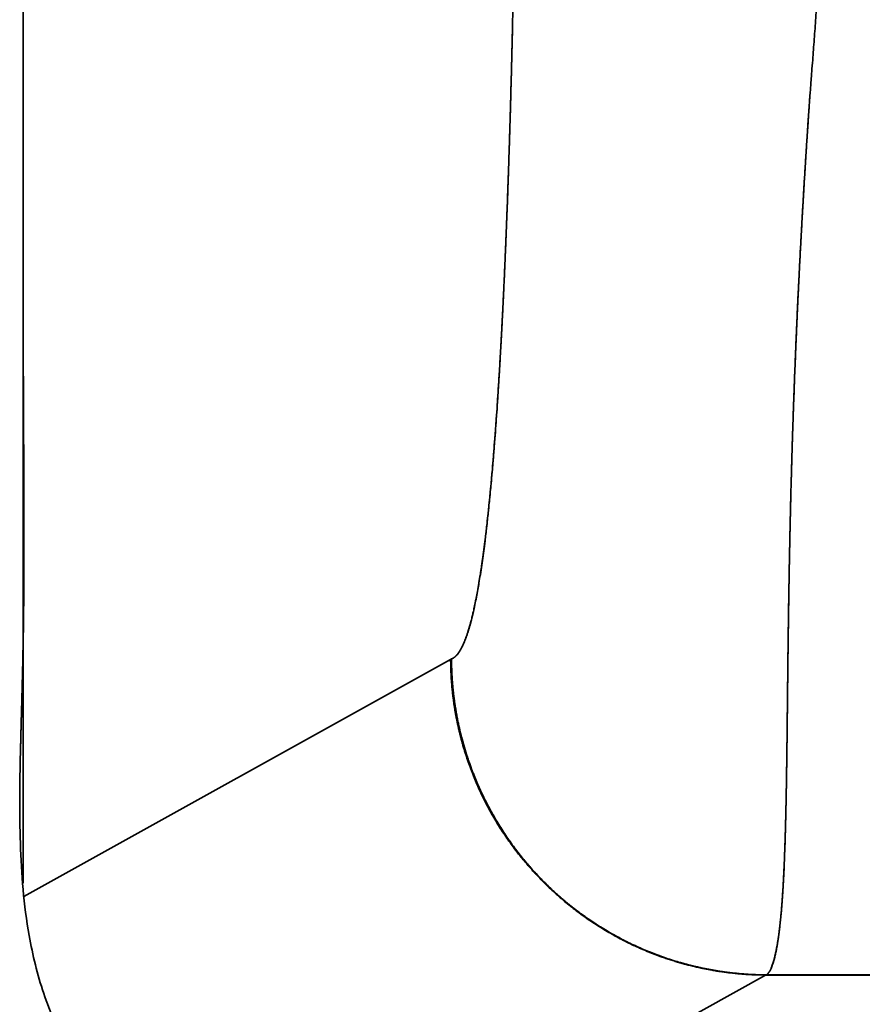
# Model space of a CAD drawing. Extents: x 46 to 342, y 25 to 270.
# Tile 83 of 256: x 247.44 to 252.18, y 59.57 to 65.11. Entities that reach past the tile are written whole.
import ezdxf

# ---------------------------------------------------------------- set-up
doc = ezdxf.new("R2010")
doc.units = 0
doc.layers.get('0').update_dxf_attribs({"lineweight": 13})

# ---------------------------------------------------------------- blocks, each defined once
blk = doc.blocks.new('BLOCK1')
at = {"color": 7, "lineweight": 35}
for p, q in [((-948.493, 82.06), (-948.493, 110.112)), ((-908.961, 79.993), (-931.781, 79.994)), ((-908.961, 79.993), (-931.763, 79.994))]:
    blk.add_line(p, q, dxfattribs=at)
at = {"color": 7, "lineweight": 35, "ltscale": 0.005292}
blk.add_line((-930.78, 99.845), (-930.764, 100.056), dxfattribs=at)
blk.add_line((-930.78, 99.845), (-930.764, 100.056), dxfattribs=at)
at = {"color": 7, "lineweight": 35, "ltscale": 0.27483}
for p, q in [((-948.478, 81.759), (-938.87, 87.101)), ((-938.87, 87.101), (-948.478, 81.759))]:
    blk.add_line(p, q, dxfattribs=at)
at = {"color": 7, "lineweight": 35, "ltscale": 0.000518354}
blk.add_line((-938.851, 87.11), (-938.87, 87.101), dxfattribs=at)
at = {"color": 7, "lineweight": 35, "ltscale": 0.273636}
for p, q in [((-931.781, 79.991), (-941.348, 74.672)), ((-941.348, 74.672), (-931.781, 79.991))]:
    blk.add_line(p, q, dxfattribs=at)
at = {"color": 7, "lineweight": 35, "ltscale": 8.41862e-05}
blk.add_line((-931.781, 79.994), (-931.781, 79.991), dxfattribs=at)
at = {"color": 7, "lineweight": 35, "ltscale": 0.000465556}
blk.add_line((-931.781, 79.991), (-931.763, 79.994), dxfattribs=at)
at = {"color": 7, "lineweight": 35}
for centre, radius, start, end in [((-923.513, 35608.395), 35528.405, 269.9866652, 270.0234666), ((-923.518, 35674.851), 35594.862, 269.9866994, 270.0234322)]:
    blk.add_arc(centre, radius, start, end, dxfattribs=at)
for points, degree, knots in [([(-948.493, 119.012), (-948.493, 116.971), (-948.493, 114.929), (-948.493, 112.888), (-948.493, 108.703), (-948.492, 104.519), (-948.491, 102.885), (-948.495, 99.381), (-948.496, 95.875), (-948.496, 94.513), (-948.483, 92.48), (-948.474, 90.451), (-948.472, 89.74), (-948.475, 88.392), (-948.498, 87.043), (-948.517, 86.363), (-948.538, 85.681), (-948.554, 84.996)], 5, [0, 0, 0, 0, 0, 0, 23.956931, 23.956931, 23.956931, 49.107216, 49.107216, 49.107216, 65.079633, 65.079633, 65.079633, 72.965228, 72.965228, 72.965228, 80.948831, 80.948831, 80.948831, 80.948831, 80.948831, 80.948831]), ([(-935.85, 74.656), (-935.325, 74.666), (-934.8, 74.673), (-934.276, 74.677), (-933.228, 74.679), (-932.178, 74.674), (-931.653, 74.671), (-930.419, 74.664), (-929.184, 74.658), (-928.474, 74.656), (-927.054, 74.654), (-925.634, 74.654), (-924.925, 74.654), (-922.166, 74.657), (-919.409, 74.658), (-916.959, 74.656), (-913.551, 74.651), (-910.142, 74.647), (-909.575, 74.646), (-907.013, 74.641), (-904.451, 74.637), (-903.249, 74.636), (-898.042, 74.635), (-892.834, 74.644), (-888.828, 74.646), (-883.403, 74.576), (-877.978, 74.516), (-876.607, 74.506), (-873.964, 74.55), (-871.336, 74.806), (-870.14, 74.989), (-867.692, 75.521), (-865.332, 76.37), (-864.15, 76.888), (-862.264, 77.863), (-860.489, 79.022), (-859.803, 79.508), (-856.597, 81.973), (-853.903, 85.033), (-852.189, 87.799), (-850.441, 91.835), (-849.352, 96.074), (-849.105, 97.21), (-848.639, 99.765), (-848.333, 102.342), (-848.201, 103.772), (-847.928, 107.418), (-847.786, 111.071), (-847.726, 113.346), (-847.687, 115.811), (-847.677, 118.276), (-847.676, 118.522), (-847.676, 118.767), (-847.676, 119.012)], 5, [0, 0, 0, 0, 0, 0, 6.1738, 6.1738, 6.1738, 12.347601, 12.347601, 12.347601, 20.674235, 20.674235, 20.674235, 29.000869, 29.000869, 29.000869, 53.037649, 53.037649, 53.037649, 69.005071, 69.005071, 69.005071, 83.107759, 83.107759, 83.107759, 130.116283, 130.116283, 130.116283, 146.78261, 146.78261, 146.78261, 161.087777, 161.087777, 161.087777, 176.168755, 176.168755, 176.168755, 185.922772, 185.922772, 185.922772, 223.573462, 223.573462, 223.573462, 237.173051, 237.173051, 237.173051, 254.014924, 254.014924, 254.014924, 280.069973, 280.069973, 280.069973, 282.946941, 282.946941, 282.946941, 282.946941, 282.946941, 282.946941]), ([(-937.341, 110.112), (-937.358, 108.523), (-937.378, 106.94), (-937.402, 105.362), (-937.434, 103.484), (-937.472, 101.617), (-937.475, 101.452), (-937.505, 100.162), (-937.54, 98.89), (-937.571, 97.939), (-937.654, 95.695), (-937.764, 93.587), (-937.839, 92.416), (-938, 90.425), (-938.2, 88.92), (-938.303, 88.343), (-938.476, 87.64), (-938.659, 87.272), (-938.729, 87.178), (-938.799, 87.124), (-938.87, 87.101)], 5, [0, 0, 0, 0, 0, 0, 11.238917, 11.238917, 11.238917, 13.43588, 13.43588, 13.43588, 20.591557, 20.591557, 20.591557, 30.430859, 30.430859, 30.430859, 39.168356, 39.168356, 39.168356, 44.494883, 44.494883, 44.494883, 44.494883, 44.494883, 44.494883]), ([(-930.764, 100.056), (-930.763, 100.068), (-930.762, 100.08), (-930.761, 100.093), (-930.759, 100.119), (-930.756, 100.145), (-930.755, 100.159), (-930.753, 100.186), (-930.751, 100.213), (-930.75, 100.227), (-930.748, 100.253), (-930.746, 100.277), (-930.745, 100.289), (-930.593, 102.223), (-930.473, 104.181), (-930.381, 106.144), (-930.31, 108.122), (-930.258, 110.112)], 5, [0, 0, 0, 0, 0, 0, 0.089374, 0.089374, 0.089374, 0.178748, 0.178748, 0.178748, 0.268129, 0.268129, 0.268129, 0.357509, 0.357509, 0.357509, 14.535535, 14.535535, 14.535535, 14.535535, 14.535535, 14.535535]), ([(-938.851, 87.11), (-938.722, 87.158), (-938.601, 87.327), (-938.49, 87.615), (-938.282, 88.403), (-938.107, 89.594), (-938.026, 90.297), (-937.821, 92.475), (-937.665, 95.287), (-937.584, 97.282), (-937.522, 99.341), (-937.475, 101.472)], 5, [0, 0, 0, 0, 0, 0, 8.500403, 8.500403, 8.500403, 17.276562, 17.276562, 17.276562, 32.261264, 32.261264, 32.261264, 32.261264, 32.261264, 32.261264]), ([(-930.78, 99.845), (-930.918, 97.877), (-931.032, 95.932), (-931.119, 94.022), (-931.229, 90.724), (-931.275, 87.657), (-931.286, 86.384), (-931.303, 84.32), (-931.349, 82.607), (-931.377, 81.959), (-931.452, 80.978), (-931.569, 80.355), (-931.629, 80.157), (-931.694, 80.038), (-931.763, 79.994)], 5, [0, 0, 0, 0, 0, 0, 12.788215, 12.788215, 12.788215, 22.561574, 22.561574, 22.561574, 29.707394, 29.707394, 29.707394, 35.344981, 35.344981, 35.344981, 35.344981, 35.344981, 35.344981]), ([(-931.763, 79.994), (-931.665, 80.057), (-931.572, 80.275), (-931.495, 80.659), (-931.362, 81.881), (-931.31, 83.777), (-931.3, 85.005), (-931.277, 87.733), (-931.221, 90.818), (-931.175, 92.456), (-931.078, 94.909), (-930.938, 97.433), (-930.889, 98.232), (-930.837, 99.036), (-930.78, 99.845)], 5, [0, 0, 0, 0, 0, 0, 9.181532, 9.181532, 9.181532, 20.7881, 20.7881, 20.7881, 32.91544, 32.91544, 32.91544, 38.469976, 38.469976, 38.469976, 38.469976, 38.469976, 38.469976]), ([(-938.87, 87.101), (-938.867, 86.43), (-938.785, 85.759), (-938.624, 85.101), (-938.15, 83.834), (-937.396, 82.711), (-936.955, 82.196), (-935.96, 81.28), (-934.78, 80.62), (-934.154, 80.361), (-933.297, 80.121), (-932.42, 80.018), (-932.207, 80.001), (-931.994, 79.992), (-931.781, 79.991)], 5, [0, 0, 0, 0, 0, 0, 4.874751, 4.874751, 4.874751, 9.755269, 9.755269, 9.755269, 14.632137, 14.632137, 14.632137, 16.181002, 16.181002, 16.181002, 16.181002, 16.181002, 16.181002]), ([(-938.87, 87.101), (-938.866, 86.43), (-938.784, 85.759), (-938.624, 85.101), (-938.15, 83.834), (-937.397, 82.711), (-936.955, 82.196), (-935.96, 81.28), (-934.78, 80.62), (-934.154, 80.362), (-933.297, 80.122), (-932.42, 80.018), (-932.207, 80.001), (-931.994, 79.992), (-931.781, 79.991)], 5, [0, 0, 0, 0, 0, 0, 4.875915, 4.875915, 4.875915, 9.757895, 9.757895, 9.757895, 14.636235, 14.636235, 14.636235, 16.185629, 16.185629, 16.185629, 16.185629, 16.185629, 16.185629]), ([(-931.763, 79.994), (-932.433, 79.996), (-933.102, 80.078), (-933.759, 80.239), (-935.024, 80.714), (-936.145, 81.47), (-936.659, 81.914), (-937.572, 82.914), (-938.229, 84.1), (-938.485, 84.729), (-938.723, 85.589), (-938.825, 86.47), (-938.842, 86.683), (-938.85, 86.896), (-938.851, 87.11)], 5, [0, 0, 0, 0, 0, 0, 4.647188, 4.647188, 4.647188, 9.304628, 9.304628, 9.304628, 13.965359, 13.965359, 13.965359, 15.44175, 15.44175, 15.44175, 15.44175, 15.44175, 15.44175]), ([(-931.763, 79.994), (-932.432, 79.996), (-933.102, 80.078), (-933.759, 80.239), (-935.023, 80.713), (-936.143, 81.469), (-936.657, 81.912), (-937.57, 82.912), (-938.227, 84.096), (-938.484, 84.725), (-938.722, 85.586), (-938.825, 86.467), (-938.842, 86.681), (-938.85, 86.895), (-938.851, 87.11)], 5, [0, 0, 0, 0, 0, 0, 4.871494, 4.871494, 4.871494, 9.752793, 9.752793, 9.752793, 14.637354, 14.637354, 14.637354, 16.192119, 16.192119, 16.192119, 16.192119, 16.192119, 16.192119]), ([(-948.554, 84.996), (-948.562, 84.657), (-948.574, 83.978), (-948.563, 82.952), (-948.506, 81.916), (-948.391, 81.002), (-948.226, 80.221), (-948.039, 79.575), (-947.798, 78.945), (-947.502, 78.339), (-947.15, 77.764), (-946.744, 77.228), (-946.287, 76.736), (-945.782, 76.292), (-945.234, 75.899), (-944.648, 75.562), (-944.035, 75.281), (-943.399, 75.056), (-942.746, 74.883), (-942.084, 74.758), (-941.414, 74.673), (-940.762, 74.623), (-940.129, 74.598), (-939.517, 74.588), (-938.905, 74.589), (-938.293, 74.598), (-937.683, 74.612), (-937.072, 74.627), (-936.461, 74.643), (-936.053, 74.652), (-935.85, 74.656)], 3, [0, 0, 0, 0, 1.016399, 2.038456, 3.076821, 4.127717, 4.797853, 5.470331, 6.144644, 6.81852, 7.491365, 8.163015, 8.833448, 9.502711, 10.177584, 10.851442, 11.526267, 12.19967, 12.873686, 13.5479, 14.222072, 14.897771, 15.50988, 16.121255, 16.734284, 17.345479, 17.95581, 18.567009, 19.179099, 19.78947, 19.78947, 19.78947, 19.78947])]:
    blk.add_open_spline(points, degree=degree, knots=knots, dxfattribs=at)

msp = doc.modelspace()

# ---------------------------------------------------------------- block references
at = {"lineweight": 0, "xscale": 0.25, "yscale": 0.25, "zscale": 0.25}
msp.add_blockref('BLOCK1', (484.5779, 39.7324), dxfattribs=at)

doc.saveas('drawing.dxf')
